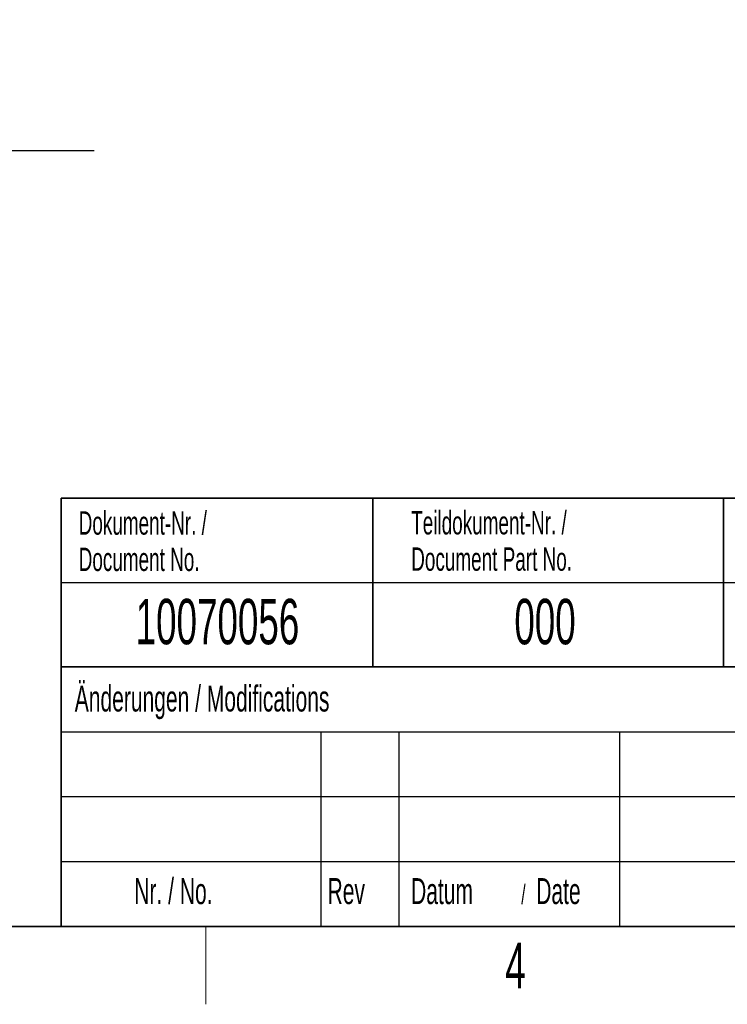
# Model space of a CAD drawing. Header units: millimetres. Extents: x 5 to 418, y 2 to 292.
# Tile 9 of 24: x 155 to 209, y 6 to 82. Entities that reach past the tile are written whole.
import ezdxf

# ---------------------------------------------------------------- set-up
doc = ezdxf.new("R2010")
doc.units = ezdxf.units.MM
doc.layers.add('SLD-0', color=7, linetype='Continuous')
doc.styles.add('SLDTEXTSTYLE0', font='TXT', dxfattribs={"width": 0.605})

# ---------------------------------------------------------------- blocks, each defined once
blk = doc.blocks.new('SW_NOTE_0_11')
at = {"layer": 'SLD-0', "color": 0, "char_height": 1.8, "attachment_point": 1, "style": 'SLDTEXTSTYLE0'}
for s, insert in [('Dokument-Nr. /', (0, 2.32)), ('Document No.', (0, -0.48))]:
    blk.add_mtext(s, dxfattribs=dict(at, insert=insert))
blk = doc.blocks.new('SW_NOTE_0_12')
at = {"layer": 'SLD-0', "color": 0, "char_height": 1.8, "attachment_point": 1, "style": 'SLDTEXTSTYLE0'}
for s, insert in [('Teildokument-Nr. /', (0, 2.32)), ('Document Part No.', (0, -0.48))]:
    blk.add_mtext(s, dxfattribs=dict(at, insert=insert))
blk = doc.blocks.new('SW_NOTE_0_13')
at = {"layer": 'SLD-0', "color": 0, "attachment_point": 1, "style": 'SLDTEXTSTYLE0'}
for s, insert, char_height in [('Datum', (0, 2.578), 2), ('Date', (9.639, 2.578), 2), ('/', (8.483, 2.078), 1.5)]:
    blk.add_mtext(s, dxfattribs=dict(at, insert=insert, char_height=char_height))
blk = doc.blocks.new('SW_NOTE_0_17')
at = {"layer": 'SLD-0', "color": 0}
blk.add_line((16.995, 0), (0, 0), dxfattribs=at)
blk.add_line((16.995, 0), (0, 0), dxfattribs=at)
at = {"layer": 'SLD-0', "color": 0, "attachment_point": 1, "style": 'SLDTEXTSTYLE0'}
for s, insert, char_height in [('für M10', (0.421, 9.737), 3.5), ('for M10', (1.612, 4.072), 3.175)]:
    blk.add_mtext(s, dxfattribs=dict(at, insert=insert, char_height=char_height))

msp = doc.modelspace()

# ---------------------------------------------------------------- linework, layer by layer
at = {"layer": 'SLD-0', "lineweight": 35}
for p, q in [((158.1167, 45), (225.6167, 45)), ((158.1167, 45), (158.1167, 32)), ((182.1167, 45), (182.1167, 32)), ((209.1167, 45), (209.1167, 32)), ((158.1167, 32), (158.1167, 12)), ((158.1167, 32), (225.6167, 32)), ((26, 12), (408, 12)), ((158.1167, 12), (225.6167, 12))]:
    msp.add_line(p, q, dxfattribs=at)
at = {"layer": 'SLD-0'}
for p, q in [((158.1167, 38.5), (225.6167, 38.5)), ((158.1167, 27), (225.6167, 27)), ((178.1167, 27), (178.1167, 12)), ((184.1167, 27), (184.1167, 12)), ((201.1167, 27), (201.1167, 12)), ((158.1167, 22), (225.6167, 22)), ((158.1167, 17), (225.6167, 17))]:
    msp.add_line(p, q, dxfattribs=at)
at = {"layer": 'SLD-0', "lineweight": 25}
msp.add_line((158.1167, 32), (225.6167, 32), dxfattribs=at)
at = {"layer": 'SLD-0', "lineweight": 18}
msp.add_line((169.25, 6), (169.25, 12), dxfattribs=at)

# ---------------------------------------------------------------- block references
at = {"layer": 'SLD-0'}
for name, p in [('SW_NOTE_0_17', (143.6624, 71.7687)), ('SW_NOTE_0_11', (159.4707, 41.6688)), ('SW_NOTE_0_12', (185.0721, 41.687)), ('SW_NOTE_0_13', (185.0629, 13.1463))]:
    msp.add_blockref(name, p, dxfattribs=at)

# ---------------------------------------------------------------- texts
at = {"layer": 'SLD-0', "style": 'SLDTEXTSTYLE0'}
for s, insert, char_height, attachment_point in [('10070056', (170.1557, 37.243), 3.5, 2), ('000', (195.3767, 37.243), 3.5, 2), ('Änderungen / Modifications', (159.1698, 30.5619), 2, 1), ('Nr. / No.', (163.7532, 15.7244), 2, 1), ('Rev', (178.6351, 15.7244), 2, 1), ('4', (193.1027, 10.743), 3.5, 2)]:
    msp.add_mtext(s, dxfattribs=dict(at, insert=insert, char_height=char_height, attachment_point=attachment_point))

doc.saveas('drawing.dxf')
